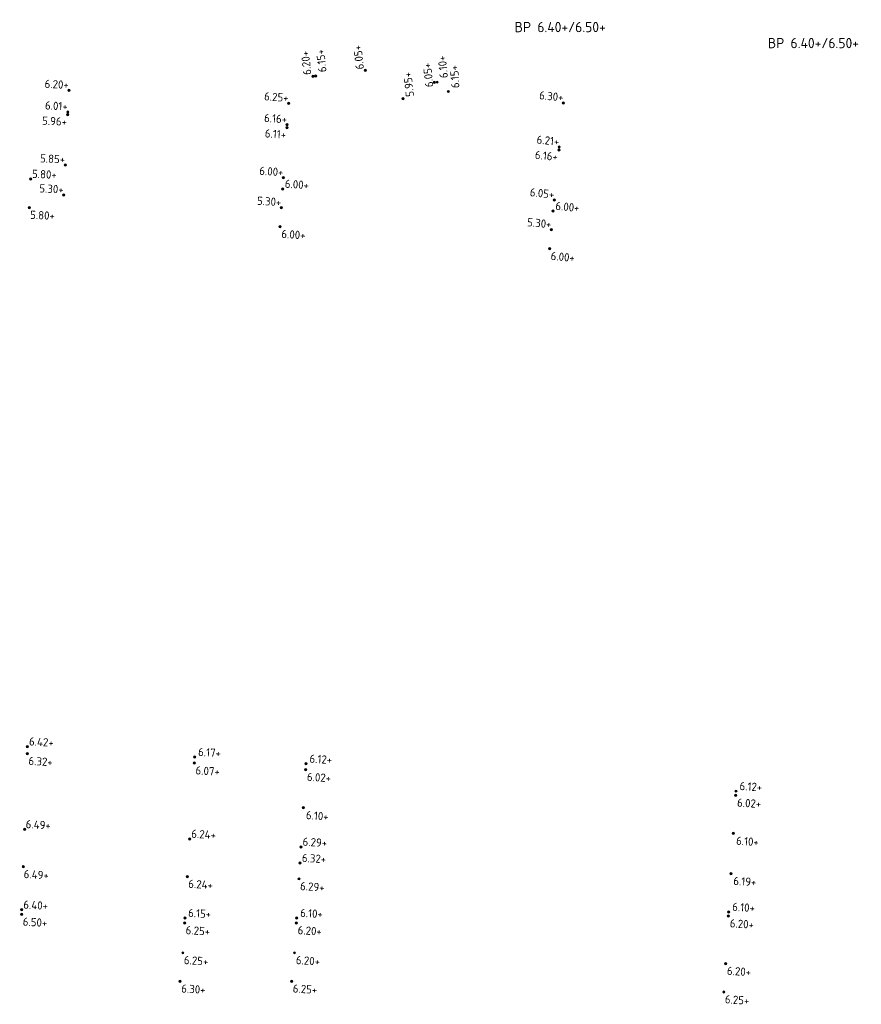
# Model space of a CAD drawing. Extents: x 168267 to 168723, y 448732 to 449595.
# Tile 17 of 32: x 168283 to 168357, y 449247 to 449333. Entities that reach past the tile are written whole.
import ezdxf
from ezdxf.enums import TextEntityAlignment as Align

# ---------------------------------------------------------------- set-up
doc = ezdxf.new("R2010")
doc.units = 0
doc.header["$MEASUREMENT"] = 0
for name, color, linetype, lineweight in [('N-PV-OG-SP_PEIL_0200_BOUWPEIL-T', 30, 'Continuous', 0), ('N-PV-OG-SP_PEIL_0500_KAVELPEIL-S', 140, 'Continuous', 0), ('N-PV-OG-SP_PEIL_0500_WEGPEIL-S', 210, 'Continuous', 0), ('N-PV-OG-SP_PEIL_0500_WEGPEIL_GOOT-S', 190, 'Continuous', 0), ('N-PV-OG-SP_PEIL_BOUWPEIL-S', 30, 'Continuous', 0)]:
    doc.layers.add(name, color=color, linetype=linetype, lineweight=lineweight)
doc.styles.add('NLCS-ISO', font='NLCS-ISO.ttf')

# ---------------------------------------------------------------- blocks, each defined once
blk = doc.blocks.new('*U4')
h = blk.add_hatch(color=256)
h.dxf.hatch_style = 1
edge = h.paths.add_edge_path()
edge.add_arc((0, 0), 0.25, 0, 360)
blk.add_circle((0, 0), 0.25)
at = {"ltscale": 0.1, "style": 'NLCS-ISO'}
blk.add_attdef('NAP', text='', height=1.8, dxfattribs=at).set_placement((4.41, -0.25), align=Align.BOTTOM_RIGHT)
blk = doc.blocks.new('*U5')
h = blk.add_hatch(color=256)
h.dxf.hatch_style = 1
edge = h.paths.add_edge_path()
edge.add_arc((0, 0), 0.25, 0, 360)
blk.add_circle((0, 0), 0.25)
at = {"ltscale": 0.1, "style": 'NLCS-ISO'}
blk.add_attdef('NAP', text='', height=1.8, dxfattribs=at).set_placement((4.41, -2.99), align=Align.BOTTOM_RIGHT)
blk = doc.blocks.new('*U15')
h = blk.add_hatch(color=256)
h.dxf.hatch_style = 1
edge = h.paths.add_edge_path()
edge.add_arc((0, 0), 0.25, 0, 360)
blk.add_circle((0, 0), 0.25)
at = {"ltscale": 0.1, "style": 'NLCS-ISO'}
blk.add_attdef('NAP', text='', height=1.8, dxfattribs=at).set_placement((4.41, -0.25), align=Align.BOTTOM_RIGHT)
blk = doc.blocks.new('*U37')
h = blk.add_hatch(color=256)
h.dxf.hatch_style = 1
edge = h.paths.add_edge_path()
edge.add_arc((0, 0), 0.25, 0, 360)
blk.add_circle((0, 0), 0.25)
at = {"ltscale": 0.1, "style": 'NLCS-ISO'}
blk.add_attdef('NAP', text='', height=1.8, dxfattribs=at).set_placement((4.41, -2.99), align=Align.BOTTOM_RIGHT)
blk = doc.blocks.new('*U3')
h = blk.add_hatch(color=256)
h.dxf.hatch_style = 1
edge = h.paths.add_edge_path()
edge.add_arc((0, 0), 0.25, 0, 360)
blk.add_circle((0, 0), 0.25)
at = {"ltscale": 0.1, "style": 'NLCS-ISO'}
blk.add_attdef('NAP', text='', height=1.8, dxfattribs=at).set_placement((-0.09, -2.99), align=Align.BOTTOM_RIGHT)
blk = doc.blocks.new('*U6')
h = blk.add_hatch(color=256)
h.dxf.hatch_style = 1
edge = h.paths.add_edge_path()
edge.add_arc((0, 0), 0.25, 0, 360)
blk.add_circle((0, 0), 0.25)
at = {"ltscale": 0.1, "style": 'NLCS-ISO'}
blk.add_attdef('NAP', text='', height=1.8, dxfattribs=at).set_placement((-0.09, -0.25), align=Align.BOTTOM_RIGHT)
blk = doc.blocks.new('*U62')
h = blk.add_hatch(color=256)
h.dxf.hatch_style = 1
edge = h.paths.add_edge_path()
edge.add_arc((0, 0), 0.25, 0, 360)
blk.add_circle((0, 0), 0.25)
at = {"ltscale": 0.1, "style": 'NLCS-ISO'}
blk.add_attdef('NAP', text='', height=1.8, dxfattribs=at).set_placement((-0.09, -0.25), align=Align.BOTTOM_RIGHT)
blk = doc.blocks.new('SOG-PEIL_HD-SO')
h = blk.add_hatch(color=256)
h.dxf.hatch_style = 1
edge = h.paths.add_edge_path()
edge.add_arc((0, 0), 0.25, 0, 360)
blk.add_circle((0, 0), 0.25)
at = {"ltscale": 0.1, "style": 'NLCS-ISO'}
blk.add_attdef('NAP', text='', height=1.8, dxfattribs=at).set_placement((-0.09, -0.25), align=Align.BOTTOM_RIGHT)
blk = doc.blocks.new('*U8')
h = blk.add_hatch(color=256)
h.dxf.hatch_style = 1
edge = h.paths.add_edge_path()
edge.add_arc((0, 0), 0.25, 0, 360)
blk.add_circle((0, 0), 0.25)
at = {"ltscale": 0.1, "style": 'NLCS-ISO'}
blk.add_attdef('NAP', text='', height=1.8, dxfattribs=at).set_placement((4.41, -0.25), align=Align.BOTTOM_RIGHT)
blk = doc.blocks.new('*U38')
h = blk.add_hatch(color=256)
h.dxf.hatch_style = 1
edge = h.paths.add_edge_path()
edge.add_arc((0, 0), 0.25, 0, 360)
blk.add_circle((0, 0), 0.25)
at = {"ltscale": 0.1, "style": 'NLCS-ISO'}
blk.add_attdef('NAP', text='', height=1.8, dxfattribs=at).set_placement((4.41, -2.99), align=Align.BOTTOM_RIGHT)
blk = doc.blocks.new('*U40')
h = blk.add_hatch(color=256)
h.dxf.hatch_style = 1
edge = h.paths.add_edge_path()
edge.add_arc((0, 0), 0.25, 0, 360)
blk.add_circle((0, 0), 0.25)
at = {"ltscale": 0.1, "style": 'NLCS-ISO'}
blk.add_attdef('NAP', text='', height=1.8, dxfattribs=at).set_placement((4.41, -2.99), align=Align.BOTTOM_RIGHT)
blk = doc.blocks.new('SOG-PEIL_BOUWPEIL-SO')
at = {"layer": 'Defpoints'}
blk.add_point((0, 0), dxfattribs=at)
at = {"layer": 'N-PV-OG-SP_PEIL_0200_BOUWPEIL-T', "style": 'NLCS-ISO'}
for tag in ['BOUWPEIL-DEF', 'BOUWPEIL-SP']:
    blk.add_attdef(tag, text='', height=0.9, dxfattribs=at).set_placement((0, 0), align=Align.MIDDLE)

msp = doc.modelspace()

# ---------------------------------------------------------------- block references
at = {"layer": 'N-PV-OG-SP_PEIL_0500_KAVELPEIL-S'}
ref = msp.add_blockref('*U5', (168320.928, 449326.397), dxfattribs=dict(at, xscale=0.4000000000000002, yscale=0.4000000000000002, zscale=0.4000000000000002, rotation=93.25809342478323))
ref.add_attrib('NAP', '6.15+', dxfattribs={"layer": '0', "ltscale": 0.1, "height": 0.72, "rotation": 93.25809, "style": 'NLCS-ISO'}).set_placement((168321.992, 449328.731), align=Align.BOTTOM_RIGHT)
at = {"layer": 'N-PV-OG-SP_PEIL_0500_KAVELPEIL-S', "xscale": 0.4000000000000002, "yscale": 0.4000000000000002, "zscale": 0.4000000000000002}
for p, rotation, values in [((168287.734, 449326.494), 357.1674528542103, {'NAP': '6.20+'}), ((168306.949, 449325.36), 356.0119321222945, {'NAP': '6.25+'}), ((168330.976, 449325.403), 354.6446253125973, {'NAP': '6.30+'})]:
    msp.add_blockref('*U62', p, dxfattribs=dict(at, rotation=rotation)).add_auto_attribs(values)
at = {"layer": 'N-PV-OG-SP_PEIL_0500_KAVELPEIL-S'}
ref = msp.add_blockref('*U5', (168297.456, 449248.582), dxfattribs=dict(at, xscale=0.4, yscale=0.4, zscale=0.4, rotation=356.55))
ref.add_attrib('NAP', '6.30+', dxfattribs={"layer": '0', "ltscale": 0.1, "height": 0.72, "rotation": 356.55, "style": 'NLCS-ISO'}).set_placement((168299.649, 449247.254), align=Align.BOTTOM_RIGHT)
ref = msp.add_blockref('*U5', (168307.223, 449248.582), dxfattribs=dict(at, xscale=0.4, yscale=0.4, zscale=0.4, rotation=356.55))
ref.add_attrib('NAP', '6.25+', dxfattribs={"layer": '0', "ltscale": 0.1, "height": 0.72, "rotation": 356.55, "style": 'NLCS-ISO'}).set_placement((168309.416, 449247.254), align=Align.BOTTOM_RIGHT)
ref = msp.add_blockref('*U5', (168345.013, 449247.639), dxfattribs=dict(at, xscale=0.4, yscale=0.4, zscale=0.4, rotation=356.55))
ref.add_attrib('NAP', '6.25+', dxfattribs={"layer": '0', "ltscale": 0.1, "height": 0.72, "rotation": 356.55, "style": 'NLCS-ISO'}).set_placement((168347.206, 449246.31), align=Align.BOTTOM_RIGHT)
at = {"layer": 'N-PV-OG-SP_PEIL_0500_WEGPEIL-S'}
ref = msp.add_blockref('*U8', (168313.667, 449328.242), dxfattribs=dict(at, xscale=0.3999999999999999, yscale=0.3999999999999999, zscale=0.3999999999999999, rotation=95.9518927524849))
ref.add_attrib('NAP', '6.05+', dxfattribs={"layer": '0', "ltscale": 0.1, "height": 0.72, "rotation": 95.95189, "style": 'NLCS-ISO'}).set_placement((168313.533, 449330.51), align=Align.BOTTOM_RIGHT)
ref = msp.add_blockref('*U8', (168309.075, 449327.734), dxfattribs=dict(at, xscale=0.3999999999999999, yscale=0.3999999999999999, zscale=0.3999999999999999, rotation=95.9518927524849))
ref.add_attrib('NAP', '6.20+', dxfattribs={"layer": '0', "ltscale": 0.1, "height": 0.72, "rotation": 95.95189, "style": 'NLCS-ISO'}).set_placement((168308.941, 449330.001), align=Align.BOTTOM_RIGHT)
ref = msp.add_blockref('*U40', (168309.324, 449327.76), dxfattribs=dict(at, xscale=0.3999999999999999, yscale=0.3999999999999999, zscale=0.3999999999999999, rotation=95.9518927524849))
ref.add_attrib('NAP', '6.15+', dxfattribs={"layer": '0', "ltscale": 0.1, "height": 0.72, "rotation": 95.95189, "style": 'NLCS-ISO'}).set_placement((168310.276, 449330.141), align=Align.BOTTOM_RIGHT)
for name, p, xscale, yscale, zscale, rotation, values in [('*U8', (168319.693, 449327.191), 0.4000000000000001, 0.4000000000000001, 0.4000000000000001, 95.60259795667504, {'NAP': '6.05+'}), ('SOG-PEIL_HD-SO', (168287.642, 449324.616), 0.4000000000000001, 0.4000000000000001, 0.4000000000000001, 357.2357849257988, {'NAP': '6.01+'}), ('*U3', (168287.633, 449324.366), 0.4000000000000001, 0.4000000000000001, 0.4000000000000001, 357.2357849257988, {'NAP': '5.96+'}), ('SOG-PEIL_HD-SO', (168306.819, 449323.485), 0.4000000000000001, 0.4000000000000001, 0.4000000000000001, 356.080264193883, {'NAP': '6.16+'}), ('*U3', (168306.804, 449323.235), 0.4000000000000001, 0.4000000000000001, 0.4000000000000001, 356.080264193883, {'NAP': '6.11+'}), ('SOG-PEIL_HD-SO', (168330.612, 449321.541), 0.4000000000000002, 0.4000000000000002, 0.4000000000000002, 354.6446253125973, {'NAP': '6.21+'}), ('*U6', (168287.416, 449319.979), 0.4000000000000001, 0.4000000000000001, 0.4000000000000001, 357.2357849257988, {'NAP': '5.85+'}), ('*U3', (168330.591, 449321.291), 0.4000000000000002, 0.4000000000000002, 0.4000000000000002, 354.6446253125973, {'NAP': '6.16+'}), ('*U6', (168306.499, 449318.853), 0.4000000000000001, 0.4000000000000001, 0.4000000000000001, 356.080264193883, {'NAP': '6.00+'}), ('*U6', (168287.287, 449317.355), 0.4000000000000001, 0.4000000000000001, 0.4000000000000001, 357.2357849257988, {'NAP': '5.30+'}), ('*U6', (168306.318, 449316.232), 0.4000000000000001, 0.4000000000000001, 0.4000000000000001, 356.080264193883, {'NAP': '5.30+'}), ('*U6', (168330.176, 449316.918), 0.4000000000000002, 0.4000000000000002, 0.4000000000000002, 354.6446253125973, {'NAP': '6.05+'}), ('*U6', (168329.929, 449314.303), 0.4000000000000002, 0.4000000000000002, 0.4000000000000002, 354.6446253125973, {'NAP': '5.30+'})]:
    msp.add_blockref(name, p, dxfattribs=dict(at, xscale=xscale, yscale=yscale, zscale=zscale, rotation=rotation)).add_auto_attribs(values)
ref = msp.add_blockref('*U40', (168319.942, 449327.215), dxfattribs=dict(at, xscale=0.4000000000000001, yscale=0.4000000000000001, zscale=0.4000000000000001, rotation=95.60259795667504))
ref.add_attrib('NAP', '6.10+', dxfattribs={"layer": '0', "ltscale": 0.1, "height": 0.72, "rotation": 95.6026, "style": 'NLCS-ISO'}).set_placement((168320.909, 449329.59), align=Align.BOTTOM_RIGHT)
ref = msp.add_blockref('*U8', (168284.382, 449318.739), dxfattribs=dict(at, xscale=0.4000000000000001, yscale=0.4000000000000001, zscale=0.4000000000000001, rotation=357.2357849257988))
ref.add_attrib('NAP', '5.80+', dxfattribs={"layer": '0', "ltscale": 0.1, "height": 0.72, "rotation": 357.23578, "style": 'NLCS-ISO'}).set_placement((168286.643, 449318.528), align=Align.BOTTOM_RIGHT)
ref = msp.add_blockref('*U8', (168306.431, 449317.878), dxfattribs=dict(at, xscale=0.4000000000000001, yscale=0.4000000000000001, zscale=0.4000000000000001, rotation=356.080264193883))
ref.add_attrib('NAP', '6.00+', dxfattribs={"layer": '0', "ltscale": 0.1, "height": 0.72, "rotation": 356.08026, "style": 'NLCS-ISO'}).set_placement((168308.688, 449317.622), align=Align.BOTTOM_RIGHT)
ref = msp.add_blockref('*U38', (168284.269, 449316.246), dxfattribs=dict(at, xscale=0.4000000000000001, yscale=0.4000000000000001, zscale=0.4000000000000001, rotation=357.2357849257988))
ref.add_attrib('NAP', '5.80+', dxfattribs={"layer": '0', "ltscale": 0.1, "height": 0.72, "rotation": 357.23578, "style": 'NLCS-ISO'}).set_placement((168286.478, 449314.943), align=Align.BOTTOM_RIGHT)
ref = msp.add_blockref('*U8', (168330.084, 449315.945), dxfattribs=dict(at, xscale=0.4000000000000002, yscale=0.4000000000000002, zscale=0.4000000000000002, rotation=354.6446253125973))
ref.add_attrib('NAP', '6.00+', dxfattribs={"layer": '0', "ltscale": 0.1, "height": 0.72, "rotation": 354.64463, "style": 'NLCS-ISO'}).set_placement((168332.333, 449315.633), align=Align.BOTTOM_RIGHT)
ref = msp.add_blockref('*U38', (168306.204, 449314.586), dxfattribs=dict(at, xscale=0.4000000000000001, yscale=0.4000000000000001, zscale=0.4000000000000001, rotation=356.080264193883))
ref.add_attrib('NAP', '6.00+', dxfattribs={"layer": '0', "ltscale": 0.1, "height": 0.72, "rotation": 356.08026, "style": 'NLCS-ISO'}).set_placement((168308.386, 449313.239), align=Align.BOTTOM_RIGHT)
ref = msp.add_blockref('*U38', (168329.774, 449312.66), dxfattribs=dict(at, xscale=0.4000000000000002, yscale=0.4000000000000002, zscale=0.4000000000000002, rotation=354.6446253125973))
ref.add_attrib('NAP', '6.00+', dxfattribs={"layer": '0', "ltscale": 0.1, "height": 0.72, "rotation": 354.64463, "style": 'NLCS-ISO'}).set_placement((168331.921, 449311.259), align=Align.BOTTOM_RIGHT)
ref = msp.add_blockref('*U4', (168284.11, 449269.101), dxfattribs=dict(at, xscale=0.4, yscale=0.4, zscale=0.4, rotation=356.5451354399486))
ref.add_attrib('NAP', '6.42+', dxfattribs={"layer": '0', "ltscale": 0.1, "height": 0.72, "rotation": 356.54514, "style": 'NLCS-ISO'}).set_placement((168286.369, 449268.863), align=Align.BOTTOM_RIGHT)
ref = msp.add_blockref('*U15', (168298.735, 449268.19), dxfattribs=dict(at, xscale=0.4000000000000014, yscale=0.4000000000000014, zscale=0.4000000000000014, rotation=356.5460585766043))
ref.add_attrib('NAP', '6.17+', dxfattribs={"layer": '0', "ltscale": 0.1, "height": 0.72, "rotation": 356.54606, "style": 'NLCS-ISO'}).set_placement((168300.994, 449267.952), align=Align.BOTTOM_RIGHT)
ref = msp.add_blockref('*U37', (168284.091, 449268.493), dxfattribs=dict(at, xscale=0.4, yscale=0.4, zscale=0.4, rotation=356.5451354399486))
ref.add_attrib('NAP', '6.32+', dxfattribs={"layer": '0', "ltscale": 0.1, "height": 0.72, "rotation": 356.54514, "style": 'NLCS-ISO'}).set_placement((168286.284, 449267.164), align=Align.BOTTOM_RIGHT)
ref = msp.add_blockref('*U15', (168308.463, 449267.599), dxfattribs=dict(at, xscale=0.4000000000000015, yscale=0.4000000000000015, zscale=0.4000000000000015, rotation=356.5460585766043))
ref.add_attrib('NAP', '6.12+', dxfattribs={"layer": '0', "ltscale": 0.1, "height": 0.72, "rotation": 356.54606, "style": 'NLCS-ISO'}).set_placement((168310.722, 449267.361), align=Align.BOTTOM_RIGHT)
ref = msp.add_blockref('*U5', (168298.7, 449267.662), dxfattribs=dict(at, xscale=0.4000000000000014, yscale=0.4000000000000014, zscale=0.4000000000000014, rotation=356.5460585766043))
ref.add_attrib('NAP', '6.07+', dxfattribs={"layer": '0', "ltscale": 0.1, "height": 0.72, "rotation": 356.54606, "style": 'NLCS-ISO'}).set_placement((168300.893, 449266.333), align=Align.BOTTOM_RIGHT)
ref = msp.add_blockref('*U5', (168308.433, 449267.096), dxfattribs=dict(at, xscale=0.4000000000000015, yscale=0.4000000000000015, zscale=0.4000000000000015, rotation=356.5460585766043))
ref.add_attrib('NAP', '6.02+', dxfattribs={"layer": '0', "ltscale": 0.1, "height": 0.72, "rotation": 356.54606, "style": 'NLCS-ISO'}).set_placement((168310.626, 449265.767), align=Align.BOTTOM_RIGHT)
ref = msp.add_blockref('*U15', (168346.074, 449265.207), dxfattribs=dict(at, xscale=0.4, yscale=0.4, zscale=0.4, rotation=356.5465877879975))
ref.add_attrib('NAP', '6.12+', dxfattribs={"layer": '0', "ltscale": 0.1, "height": 0.72, "rotation": 356.54659, "style": 'NLCS-ISO'}).set_placement((168348.332, 449264.969), align=Align.BOTTOM_RIGHT)
ref = msp.add_blockref('*U5', (168346.052, 449264.843), dxfattribs=dict(at, xscale=0.4, yscale=0.4, zscale=0.4, rotation=356.5465877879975))
ref.add_attrib('NAP', '6.02+', dxfattribs={"layer": '0', "ltscale": 0.1, "height": 0.72, "rotation": 356.54659, "style": 'NLCS-ISO'}).set_placement((168348.244, 449263.514), align=Align.BOTTOM_RIGHT)
ref = msp.add_blockref('*U5', (168308.232, 449263.764), dxfattribs=dict(at, xscale=0.4, yscale=0.4, zscale=0.4, rotation=355.8147912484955))
ref.add_attrib('NAP', '6.10+', dxfattribs={"layer": '0', "ltscale": 0.1, "height": 0.72, "rotation": 355.81479, "style": 'NLCS-ISO'}).set_placement((168310.407, 449262.407), align=Align.BOTTOM_RIGHT)
ref = msp.add_blockref('*U4', (168283.855, 449261.864), dxfattribs=dict(at, xscale=0.4, yscale=0.4, zscale=0.4, rotation=356.5451354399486))
ref.add_attrib('NAP', '6.49+', dxfattribs={"layer": '0', "ltscale": 0.1, "height": 0.72, "rotation": 356.54514, "style": 'NLCS-ISO'}).set_placement((168286.114, 449261.626), align=Align.BOTTOM_RIGHT)
ref = msp.add_blockref('*U15', (168298.3, 449261.026), dxfattribs=dict(at, xscale=0.4000000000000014, yscale=0.4000000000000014, zscale=0.4000000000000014, rotation=356.5460585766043))
ref.add_attrib('NAP', '6.24+', dxfattribs={"layer": '0', "ltscale": 0.1, "height": 0.72, "rotation": 356.54606, "style": 'NLCS-ISO'}).set_placement((168300.558, 449260.788), align=Align.BOTTOM_RIGHT)
ref = msp.add_blockref('*U15', (168308.024, 449260.33), dxfattribs=dict(at, xscale=0.4000000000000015, yscale=0.4000000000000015, zscale=0.4000000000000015, rotation=356.5460585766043))
ref.add_attrib('NAP', '6.29+', dxfattribs={"layer": '0', "ltscale": 0.1, "height": 0.72, "rotation": 356.54606, "style": 'NLCS-ISO'}).set_placement((168310.283, 449260.092), align=Align.BOTTOM_RIGHT)
ref = msp.add_blockref('*U5', (168345.851, 449261.523), dxfattribs=dict(at, xscale=0.4, yscale=0.4, zscale=0.4, rotation=355.8147912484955))
ref.add_attrib('NAP', '6.10+', dxfattribs={"layer": '0', "ltscale": 0.1, "height": 0.72, "rotation": 355.81479, "style": 'NLCS-ISO'}).set_placement((168348.027, 449260.166), align=Align.BOTTOM_RIGHT)
ref = msp.add_blockref('*U15', (168307.939, 449258.916), dxfattribs=dict(at, xscale=0.4000000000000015, yscale=0.4000000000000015, zscale=0.4000000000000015, rotation=356.5460585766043))
ref.add_attrib('NAP', '6.32+', dxfattribs={"layer": '0', "ltscale": 0.1, "height": 0.72, "rotation": 356.54606, "style": 'NLCS-ISO'}).set_placement((168310.198, 449258.678), align=Align.BOTTOM_RIGHT)
ref = msp.add_blockref('*U37', (168283.745, 449258.59), dxfattribs=dict(at, xscale=0.4, yscale=0.4, zscale=0.4, rotation=356.5451354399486))
ref.add_attrib('NAP', '6.49+', dxfattribs={"layer": '0', "ltscale": 0.1, "height": 0.72, "rotation": 356.54514, "style": 'NLCS-ISO'}).set_placement((168285.938, 449257.261), align=Align.BOTTOM_RIGHT)
ref = msp.add_blockref('*U5', (168298.101, 449257.74), dxfattribs=dict(at, xscale=0.4000000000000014, yscale=0.4000000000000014, zscale=0.4000000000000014, rotation=356.5460585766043))
ref.add_attrib('NAP', '6.24+', dxfattribs={"layer": '0', "ltscale": 0.1, "height": 0.72, "rotation": 356.54606, "style": 'NLCS-ISO'}).set_placement((168300.294, 449256.41), align=Align.BOTTOM_RIGHT)
ref = msp.add_blockref('*U5', (168345.635, 449258), dxfattribs=dict(at, xscale=0.4, yscale=0.4, zscale=0.4, rotation=356.5465877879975))
ref.add_attrib('NAP', '6.19+', dxfattribs={"layer": '0', "ltscale": 0.1, "height": 0.72, "rotation": 356.54659, "style": 'NLCS-ISO'}).set_placement((168347.828, 449256.671), align=Align.BOTTOM_RIGHT)
ref = msp.add_blockref('*U5', (168307.871, 449257.537), dxfattribs=dict(at, xscale=0.4000000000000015, yscale=0.4000000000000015, zscale=0.4000000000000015, rotation=356.5460585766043))
ref.add_attrib('NAP', '6.29+', dxfattribs={"layer": '0', "ltscale": 0.1, "height": 0.72, "rotation": 356.54606, "style": 'NLCS-ISO'}).set_placement((168310.063, 449256.208), align=Align.BOTTOM_RIGHT)
ref = msp.add_blockref('*U4', (168283.614, 449254.831), dxfattribs=dict(at, xscale=0.4, yscale=0.4, zscale=0.4, rotation=356.5451354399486))
ref.add_attrib('NAP', '6.40+', dxfattribs={"layer": '0', "ltscale": 0.1, "height": 0.72, "rotation": 356.54514, "style": 'NLCS-ISO'}).set_placement((168285.872, 449254.593), align=Align.BOTTOM_RIGHT)
ref = msp.add_blockref('*U15', (168345.436, 449254.645), dxfattribs=dict(at, xscale=0.4, yscale=0.4, zscale=0.4, rotation=356.5465877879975))
ref.add_attrib('NAP', '6.10+', dxfattribs={"layer": '0', "ltscale": 0.1, "height": 0.72, "rotation": 356.54659, "style": 'NLCS-ISO'}).set_placement((168347.695, 449254.407), align=Align.BOTTOM_RIGHT)
ref = msp.add_blockref('*U37', (168283.614, 449254.433), dxfattribs=dict(at, xscale=0.4, yscale=0.4, zscale=0.4, rotation=356.5451354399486))
ref.add_attrib('NAP', '6.50+', dxfattribs={"layer": '0', "ltscale": 0.1, "height": 0.72, "rotation": 356.54514, "style": 'NLCS-ISO'}).set_placement((168285.806, 449253.104), align=Align.BOTTOM_RIGHT)
ref = msp.add_blockref('*U15', (168297.882, 449254.113), dxfattribs=dict(at, xscale=0.4000000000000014, yscale=0.4000000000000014, zscale=0.4000000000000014, rotation=356.5460585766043))
ref.add_attrib('NAP', '6.15+', dxfattribs={"layer": '0', "ltscale": 0.1, "height": 0.72, "rotation": 356.54606, "style": 'NLCS-ISO'}).set_placement((168300.141, 449253.875), align=Align.BOTTOM_RIGHT)
ref = msp.add_blockref('*U15', (168307.649, 449254.113), dxfattribs=dict(at, xscale=0.4000000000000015, yscale=0.4000000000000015, zscale=0.4000000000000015, rotation=356.5460585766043))
ref.add_attrib('NAP', '6.10+', dxfattribs={"layer": '0', "ltscale": 0.1, "height": 0.72, "rotation": 356.54606, "style": 'NLCS-ISO'}).set_placement((168309.908, 449253.875), align=Align.BOTTOM_RIGHT)
ref = msp.add_blockref('*U5', (168345.415, 449254.286), dxfattribs=dict(at, xscale=0.4, yscale=0.4, zscale=0.4, rotation=356.5465877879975))
ref.add_attrib('NAP', '6.20+', dxfattribs={"layer": '0', "ltscale": 0.1, "height": 0.72, "rotation": 356.54659, "style": 'NLCS-ISO'}).set_placement((168347.607, 449252.957), align=Align.BOTTOM_RIGHT)
ref = msp.add_blockref('*U5', (168297.857, 449253.685), dxfattribs=dict(at, xscale=0.4000000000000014, yscale=0.4000000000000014, zscale=0.4000000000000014, rotation=356.5460585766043))
ref.add_attrib('NAP', '6.25+', dxfattribs={"layer": '0', "ltscale": 0.1, "height": 0.72, "rotation": 356.54606, "style": 'NLCS-ISO'}).set_placement((168300.049, 449252.356), align=Align.BOTTOM_RIGHT)
ref = msp.add_blockref('*U5', (168307.623, 449253.685), dxfattribs=dict(at, xscale=0.4000000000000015, yscale=0.4000000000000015, zscale=0.4000000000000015, rotation=356.5460585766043))
ref.add_attrib('NAP', '6.20+', dxfattribs={"layer": '0', "ltscale": 0.1, "height": 0.72, "rotation": 356.54606, "style": 'NLCS-ISO'}).set_placement((168309.816, 449252.356), align=Align.BOTTOM_RIGHT)
ref = msp.add_blockref('*U5', (168297.699, 449251.068), dxfattribs=dict(at, xscale=0.4000000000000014, yscale=0.4000000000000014, zscale=0.4000000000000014, rotation=356.5460585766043))
ref.add_attrib('NAP', '6.25+', dxfattribs={"layer": '0', "ltscale": 0.1, "height": 0.72, "rotation": 356.54606, "style": 'NLCS-ISO'}).set_placement((168299.892, 449249.739), align=Align.BOTTOM_RIGHT)
ref = msp.add_blockref('*U5', (168307.465, 449251.068), dxfattribs=dict(at, xscale=0.4000000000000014, yscale=0.4000000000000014, zscale=0.4000000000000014, rotation=356.5460585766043))
ref.add_attrib('NAP', '6.20+', dxfattribs={"layer": '0', "ltscale": 0.1, "height": 0.72, "rotation": 356.54606, "style": 'NLCS-ISO'}).set_placement((168309.658, 449249.739), align=Align.BOTTOM_RIGHT)
ref = msp.add_blockref('*U5', (168345.164, 449250.13), dxfattribs=dict(at, xscale=0.4, yscale=0.4, zscale=0.4, rotation=356.5465877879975))
ref.add_attrib('NAP', '6.20+', dxfattribs={"layer": '0', "ltscale": 0.1, "height": 0.72, "rotation": 356.54659, "style": 'NLCS-ISO'}).set_placement((168347.357, 449248.801), align=Align.BOTTOM_RIGHT)
at = {"layer": 'N-PV-OG-SP_PEIL_0500_WEGPEIL_GOOT-S'}
ref = msp.add_blockref('*U5', (168316.966, 449325.773), dxfattribs=dict(at, xscale=0.4, yscale=0.4, zscale=0.4, rotation=96.46765297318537))
ref.add_attrib('NAP', '5.95+', dxfattribs={"layer": '0', "ltscale": 0.1, "height": 0.72, "rotation": 96.46765, "style": 'NLCS-ISO'}).set_placement((168317.898, 449328.163), align=Align.BOTTOM_RIGHT)
at = {"layer": 'N-PV-OG-SP_PEIL_BOUWPEIL-S'}
ref = msp.add_blockref('SOG-PEIL_BOUWPEIL-SO', (168330.699, 449332.036), dxfattribs=at)
ref.add_attrib('BOUWPEIL-SP', 'BP 6.40+/6.50+', dxfattribs={"layer": 'N-PV-OG-SP_PEIL_0200_BOUWPEIL-T', "height": 0.9, "style": 'NLCS-ISO'}).set_placement((168330.699, 449332.036), align=Align.MIDDLE)
ref = msp.add_blockref('SOG-PEIL_BOUWPEIL-SO', (168352.843, 449330.636), dxfattribs=at)
ref.add_attrib('BOUWPEIL-SP', 'BP 6.40+/6.50+', dxfattribs={"layer": 'N-PV-OG-SP_PEIL_0200_BOUWPEIL-T', "height": 0.9, "style": 'NLCS-ISO'}).set_placement((168352.843, 449330.636), align=Align.MIDDLE)

doc.saveas('drawing.dxf')
